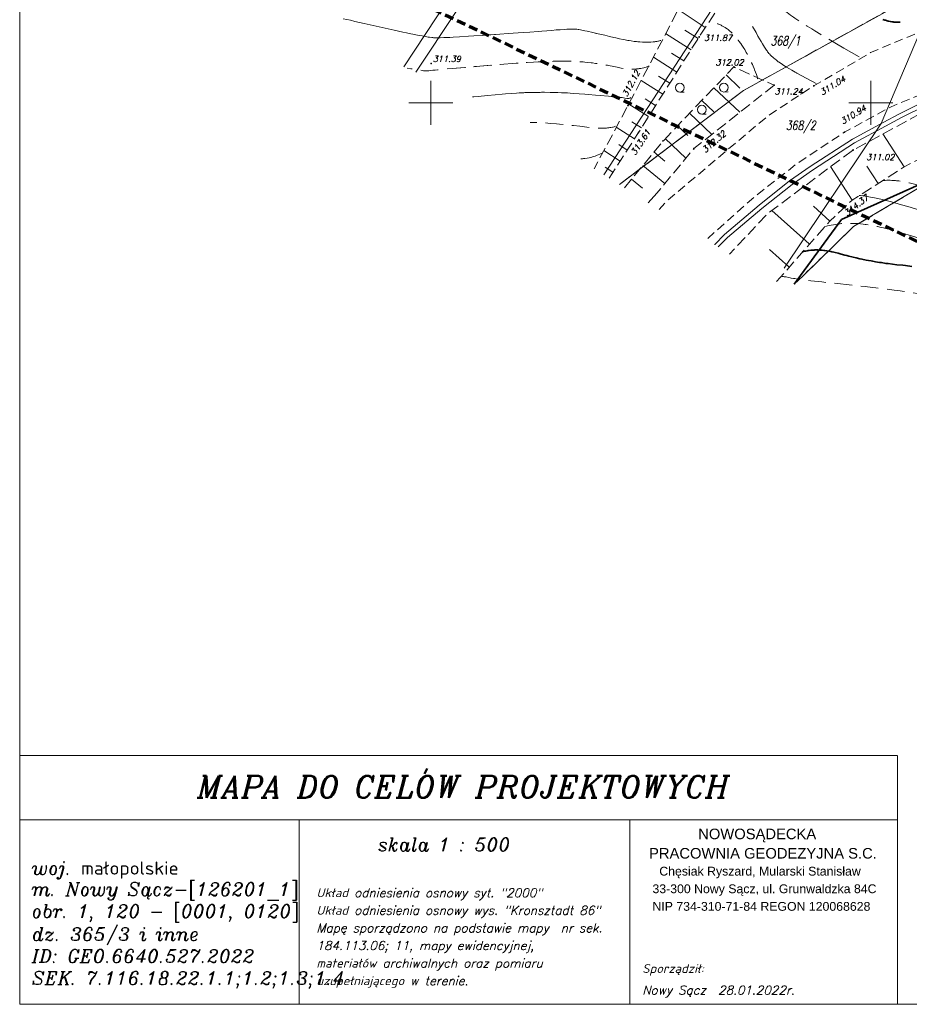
# Model space of a CAD drawing. Header units: metres. Extents: x 7477803 to 7478145, y 5500698 to 5500984.
# Tile 1 of 42: x 7477803 to 7477904, y 5500698 to 5500809. Entities that reach past the tile are written whole.
import ezdxf

# ---------------------------------------------------------------- set-up
doc = ezdxf.new("R2010")
doc.units = ezdxf.units.M
doc.header["$MEASUREMENT"] = 0
for name, pattern in [('EGBK02', [2, 1.5, -0.5]), ('l215_500', [2.5, 1.5, -0.4125, 0.175, -0.4125]), ('l217_500', [2, 1.5, -0.5]), ('l266_500', [1, 0.5, -0.5]), ('l424_500', [1.5, 1, -0.5]), ('l641_500', [1.5, 1, -0.5]), ('l812_500', [3, 2, -1]), ('l823_500', [1.75, 1.25, -0.5])]:
    doc.linetypes.add(name, pattern=pattern)
for name, color, linetype, lineweight in [('203-Punkt załamania granicy działki nie stabilizowany', 7, 'Continuous', 13), ('eWN', 7, 'Continuous', 18), ('gr_dzialki', 7, 'Continuous', 18), ('gr_klasy', 7, 'l217_500', 18), ('jezdnia', 7, 'l424_500', 18), ('nr_dzialki', 7, 'Continuous', 18), ('ogr_symb', 7, 'l901_500', 35), ('pkt_wys', 7, 'Continuous', 18), ('robocza11', 7, 'Continuous', 18), ('robocza49', 7, 'Continuous', 18), ('robocza50', 7, 'Continuous', 18), ('rowy', 7, 'l266_500', 18), ('skarp_wypel', 7, 'Continuous', 18), ('skarpa_gora', 7, 'l823_500', 18), ('warst_ciagla', 7, 'Continuous', 13), ('warst_pogrub', 7, 'Continuous', 35), ('warst_przeryw', 7, 'l812_500', 13), ('zakresy', 7, 'l215_500', 70), ('zielen', 7, 'Continuous', 18)]:
    doc.layers.add(name, color=color, linetype=linetype, lineweight=lineweight)
doc.styles.get("Standard").update_dxf_attribs({"font": 'txt.shx', "width": 0.75})
doc.styles.add('Style-Arial', font='arial.ttf')
doc.styles.add('Style-ITALIC_1250', font='ITALIC_1250.shx')
doc.linetypes.add('l901_500', pattern='A,3.75,[37,dgnlstyle-2015all.shx,S=0.002778,R=0,X=0,Y=0],3.75', length=7.5)

# ---------------------------------------------------------------- blocks, each defined once
blk = doc.blocks.new('203')
at = {"linetype": 'Continuous', "lineweight": 13}
h = blk.add_hatch(color=0, dxfattribs=at)
edge = h.paths.add_edge_path()
edge.add_arc((0, 0), 0.045, 0, 360)
blk = doc.blocks.new('801')
at = {"layer": 'pkt_wys', "linetype": 'Continuous', "lineweight": 18}
h = blk.add_hatch(color=7, dxfattribs=at)
edge = h.paths.add_edge_path()
edge.add_arc((0, 0), 0.045, 0, 360)
at = {"layer": 'pkt_wys', "color": 7, "linetype": 'Continuous', "lineweight": 18}
blk.add_circle((0, 0), 0.045, dxfattribs=at)
blk = doc.blocks.new('941_5')
at = {"layer": 'zielen', "color": 7, "linetype": 'Continuous', "lineweight": 18}
for p, q in [((-2.5, 0.46), (-2, 0.46)), ((2.5, 0.46), (3, 0.46)), ((0, -2.04), (0.5, -2.04))]:
    blk.add_line(p, q, dxfattribs=at)
for centre in [(-2.5, 0.96), (2.5, 0.96), (0, -1.54)]:
    blk.add_circle(centre, 0.5, dxfattribs=at)
blk = doc.blocks.new('801_3')
at = {"layer": 'pkt_wys', "linetype": 'Continuous', "lineweight": 18}
h = blk.add_hatch(color=8, dxfattribs=at)
edge = h.paths.add_edge_path()
edge.add_arc((0, 0), 0.045, 0, 360)
at = {"layer": 'pkt_wys', "color": 7, "linetype": 'Continuous', "lineweight": 18}
blk.add_circle((0, 0), 0.045, dxfattribs=at)

msp = doc.modelspace()

# ---------------------------------------------------------------- linework, layer by layer
at = {"layer": 'eWN', "color": 1, "linetype": 'Continuous', "lineweight": 18, "flags": 128}
msp.add_lwpolyline([(7477846.93, 5500804.11), (7477862.96, 5500828.42)], dxfattribs=at)
at = {"layer": 'gr_dzialki', "color": 96, "linetype": 'Continuous', "lineweight": 18, "flags": 128}
for points in [[(7477876.54, 5500846.03), (7477848.3, 5500803.51)], [(7477888.14, 5500820.17), (7477869.65, 5500791.84)], [(7477904.16, 5500811.76), (7477885.53, 5500801.41)], [(7477906.59, 5500810.42), (7477901.18, 5500797.68)], [(7477885.53, 5500801.41), (7477871.42, 5500790.72)], [(7477901.18, 5500797.68), (7477890.16, 5500781.24)], [(7477898.04, 5500785.95), (7477912.22, 5500794.37)], [(7477892.22, 5500780.29), (7477898.04, 5500785.95)]]:
    msp.add_lwpolyline(points, dxfattribs=at)
at = {"layer": 'gr_klasy', "color": 96, "linetype": 'EGBK02', "lineweight": 18, "flags": 128}
for points in [[(7477885.53, 5500801.41), (7477904.16, 5500811.76)], [(7477871.42, 5500790.72), (7477885.53, 5500801.41)], [(7477912.22, 5500794.37), (7477898.04, 5500785.95)], [(7477898.04, 5500785.95), (7477891.3, 5500779.39)]]:
    msp.add_lwpolyline(points, dxfattribs=at)
at = {"layer": 'jezdnia', "color": 7, "linetype": 'l424_500', "lineweight": 18, "flags": 128}
for points in [[(7477875.93, 5500787.88), (7477876.81, 5500788.85), (7477888.35, 5500798.57), (7477893.52, 5500801.94), (7477899.97, 5500805.72), (7477906.33, 5500808.39), (7477918.84, 5500813.14), (7477925.27, 5500814.53), (7477933.65, 5500815.5), (7477941.06, 5500815.88), (7477951.51, 5500815.69), (7477966.07, 5500814.88), (7477981.43, 5500813.92), (7477996.76, 5500812.56), (7478008.15, 5500811.84)], [(7478007.79, 5500804.44), (7477996.23, 5500805.27), (7477980.45, 5500806.76), (7477965.78, 5500808.08), (7477950.84, 5500809.09), (7477941.41, 5500809.31), (7477933.64, 5500808.88), (7477925.83, 5500807.98), (7477921.04, 5500806.84), (7477908.41, 5500802.11), (7477902.3, 5500799.56), (7477897.01, 5500796.68), (7477891.58, 5500793.08), (7477886.81, 5500789.37), (7477881.35, 5500784.5), (7477881.33, 5500784.47)]]:
    msp.add_lwpolyline(points, dxfattribs=at)
at = {"layer": 'ogr_symb', "color": 7, "linetype": 'l901_500', "lineweight": 35, "flags": 128}
msp.add_lwpolyline([(7477891.28, 5500779.39), (7477896.67, 5500786.74), (7477921.73, 5500797.99), (7477944.28, 5500798.31), (7477964.22, 5500797.62), (7478003.76, 5500796.28)], dxfattribs=at)
at = {"layer": 'robocza11', "color": 7, "linetype": 'Continuous', "lineweight": 18, "flags": 128}
msp.add_lwpolyline([(7478015, 5500697.57), (7478144.73, 5500697.57), (7478144.73, 5500983.57), (7477803.26, 5500983.57), (7477803.26, 5500697.57), (7478010.82, 5500697.57), (7478015, 5500697.57)], close=True, dxfattribs=at)
at = {"layer": 'robocza49', "color": 7, "linetype": 'Continuous', "lineweight": 13}
for p, q in [((7477850, 5500797.5), (7477850, 5500802.5)), ((7477900, 5500797.5), (7477900, 5500802.5)), ((7477847.5, 5500800), (7477852.5, 5500800)), ((7477897.5, 5500800), (7477902.5, 5500800))]:
    msp.add_line(p, q, dxfattribs=at)
at = {"layer": 'robocza50', "color": 7, "linetype": 'Continuous', "lineweight": 18}
for p, q in [((7477803.26, 5500718.53), (7477903.02, 5500718.53)), ((7477835.01, 5500697.57), (7477835.01, 5500718.53)), ((7477872.61, 5500697.57), (7477872.61, 5500718.53))]:
    msp.add_line(p, q, dxfattribs=at)
at = {"layer": 'robocza50', "color": 7, "linetype": 'Continuous', "lineweight": 18, "flags": 128}
for points in [[(7477903.02, 5500725.83), (7477803.26, 5500725.83)], [(7477903.02, 5500697.57), (7477903.02, 5500725.82)], [(7477803.26, 5500697.57), (7477903.26, 5500697.57)]]:
    msp.add_lwpolyline(points, dxfattribs=at)
at = {"layer": 'rowy', "color": 7, "linetype": 'Continuous', "lineweight": 18, "flags": 128}
for points in [[(7477882.66, 5500783.63), (7477883.71, 5500784.69), (7477887.62, 5500787.99), (7477891.07, 5500790.73), (7477893.37, 5500792.37), (7477898.16, 5500795.46), (7477901.65, 5500797.35), (7477903.48, 5500798.34), (7477908.95, 5500801.03), (7477910.4, 5500801.61), (7477915.99, 5500803.6), (7477918.75, 5500804.53), (7477921.01, 5500805.17), (7477923.39, 5500805.69), (7477925.59, 5500806), (7477928.52, 5500806.44), (7477933.01, 5500806.91), (7477936.11, 5500807.12), (7477938.45, 5500807.28), (7477947.55, 5500807.32), (7477950.61, 5500807.29), (7477969.48, 5500806.09), (7477989.15, 5500804.5), (7477997.16, 5500803.78)], [(7477882.23, 5500783.9), (7477882.26, 5500783.93), (7477883.37, 5500785.06), (7477887.3, 5500788.38), (7477890.77, 5500791.13), (7477893.09, 5500792.78), (7477897.9, 5500795.89), (7477901.41, 5500797.79), (7477903.25, 5500798.78), (7477908.75, 5500801.48)], [(7477874.7, 5500788.65), (7477875.68, 5500789.76)]]:
    msp.add_lwpolyline(points, dxfattribs=at)
at = {"layer": 'skarp_wypel', "color": 7, "linetype": 'Continuous', "lineweight": 18}
for p, q in [((7477881.18, 5500808.57), (7477878.1, 5500810.6)), ((7477879.56, 5500806.04), (7477876.67, 5500807.88)), ((7477880.36, 5500807.31), (7477878.87, 5500808.26)), ((7477878.75, 5500804.78), (7477877.36, 5500805.66)), ((7477877.95, 5500803.51), (7477875.28, 5500805.21)), ((7477883.55, 5500803.18), (7477885.11, 5500801.68)), ((7477876.34, 5500800.98), (7477873.88, 5500802.54)), ((7477877.14, 5500802.25), (7477875.86, 5500803.06)), ((7477882.17, 5500801.73), (7477885.09, 5500798.94)), ((7477874.73, 5500798.45), (7477872.48, 5500799.87)), ((7477875.54, 5500799.71), (7477874.36, 5500800.46)), ((7477880.79, 5500800.29), (7477882.15, 5500798.99)), ((7477879.4, 5500798.84), (7477881.92, 5500796.43)), ((7477873.93, 5500797.18), (7477872.85, 5500797.86)), ((7477873.12, 5500795.92), (7477871.07, 5500797.23)), ((7477878.02, 5500797.4), (7477879.18, 5500796.29)), ((7477903.77, 5500792.73), (7477901.36, 5500796.49)), ((7477876.64, 5500795.95), (7477878.97, 5500793.72)), ((7477871.5, 5500793.39), (7477869.65, 5500794.58)), ((7477872.31, 5500794.65), (7477871.34, 5500795.28)), ((7477875.34, 5500794.43), (7477876.59, 5500793.4)), ((7477870.69, 5500792.13), (7477869.81, 5500792.69)), ((7477874.07, 5500792.89), (7477876.57, 5500790.83)), ((7477897.87, 5500788.96), (7477895.43, 5500792.77)), ((7477900.82, 5500790.84), (7477899.55, 5500792.83)), ((7477872.8, 5500791.34), (7477874.03, 5500790.32)), ((7477893, 5500783.98), (7477888.75, 5500787.79)), ((7477895.34, 5500786.58), (7477893.47, 5500788.25)), ((7477890.66, 5500781.37), (7477888.47, 5500783.34))]:
    msp.add_line(p, q, dxfattribs=at)
at = {"layer": 'skarpa_gora', "color": 7, "linetype": 'l823_500', "lineweight": 18, "flags": 128}
for points in [[(7477896.35, 5500816.3), (7477887.58, 5500819.23), (7477880.09, 5500814.38), (7477872.4, 5500799.71), (7477868.56, 5500792.53)], [(7477870.26, 5500791.45), (7477873.6, 5500796.65), (7477880.48, 5500807.5), (7477885.37, 5500814.89), (7477889.54, 5500816.5), (7477896.35, 5500816.3)], [(7478007.75, 5500802.06), (7477980.62, 5500803.74), (7477949.55, 5500805.52), (7477933.98, 5500805.77), (7477921.17, 5500803.47), (7477908.38, 5500800.27), (7477897.98, 5500794.65), (7477888.33, 5500787.47), (7477883.93, 5500782.83)], [(7477871.99, 5500790.36), (7477876.38, 5500795.67), (7477884.43, 5500804.09), (7477889, 5500802.01)], [(7477889, 5500802.01), (7477879.89, 5500794.81), (7477875.68, 5500789.76)], [(7477889.28, 5500779.69), (7477895.34, 5500786.58), (7477897.87, 5500788.96), (7477903.77, 5500792.73), (7477909.97, 5500795.93), (7477913.21, 5500797.24), (7477923.56, 5500799.01), (7477930.43, 5500800.35), (7477933.87, 5500800.94), (7477937.37, 5500800.83), (7477947.86, 5500800.53), (7477951.31, 5500800.09), (7477958.09, 5500798.34), (7477959.92, 5500797.86), (7477975.4, 5500787.77), (7477983.17, 5500779.34)]]:
    msp.add_lwpolyline(points, dxfattribs=at)
at = {"layer": 'warst_ciagla', "color": 7, "linetype": 'Continuous', "lineweight": 13}
msp.add_line((7477891.59, 5500803.39), (7477893.79, 5500802.19), dxfattribs=at)
at = {"layer": 'warst_ciagla', "color": 7, "linetype": 'Continuous', "lineweight": 13, "flags": 128}
for points in [[(7477840.04, 5500809.55), (7477840.84, 5500809.39), (7477841.36, 5500809.27), (7477842.4, 5500809.04), (7477845.82, 5500808.27), (7477846.81, 5500808.05), (7477847.22, 5500807.96), (7477847.73, 5500807.86), (7477847.96, 5500807.81), (7477848.46, 5500807.71), (7477848.7, 5500807.66), (7477848.99, 5500807.61), (7477849.12, 5500807.58), (7477849.38, 5500807.54), (7477849.69, 5500807.49), (7477849.83, 5500807.47), (7477850.11, 5500807.43), (7477850.23, 5500807.42), (7477850.3, 5500807.41), (7477850.44, 5500807.4), (7477850.51, 5500807.4), (7477850.64, 5500807.39), (7477850.77, 5500807.39), (7477851.06, 5500807.4), (7477851.46, 5500807.42), (7477852.14, 5500807.45), (7477852.54, 5500807.47), (7477853.23, 5500807.51), (7477854.28, 5500807.58), (7477854.87, 5500807.62), (7477855.83, 5500807.68), (7477857.82, 5500807.82), (7477858.76, 5500807.88), (7477859.93, 5500807.96), (7477860.47, 5500808), (7477861.24, 5500808.06), (7477862.17, 5500808.13), (7477862.6, 5500808.16), (7477863.73, 5500808.25), (7477864.22, 5500808.29), (7477864.67, 5500808.32), (7477865.21, 5500808.35), (7477865.45, 5500808.37), (7477865.78, 5500808.38), (7477865.91, 5500808.38), (7477866.07, 5500808.38), (7477866.15, 5500808.38), (7477866.31, 5500808.38), (7477866.49, 5500808.38), (7477866.58, 5500808.37), (7477866.73, 5500808.35), (7477866.8, 5500808.34), (7477866.98, 5500808.31), (7477867.31, 5500808.25), (7477867.49, 5500808.21), (7477867.75, 5500808.16), (7477867.89, 5500808.13), (7477868.24, 5500808.05), (7477868.85, 5500807.91)], [(7477856.57, 5500807.73), (7477857.82, 5500807.82), (7477858.76, 5500807.88), (7477859.93, 5500807.96), (7477860.47, 5500808), (7477861.24, 5500808.06), (7477862.17, 5500808.13), (7477862.6, 5500808.16), (7477863.73, 5500808.25), (7477864.22, 5500808.29), (7477864.67, 5500808.32), (7477865.21, 5500808.35), (7477865.45, 5500808.37), (7477865.78, 5500808.38), (7477865.91, 5500808.38), (7477866.07, 5500808.38), (7477866.15, 5500808.38), (7477866.31, 5500808.38), (7477866.49, 5500808.38), (7477866.58, 5500808.37), (7477866.73, 5500808.35), (7477866.8, 5500808.34), (7477866.98, 5500808.31), (7477867.31, 5500808.25), (7477867.49, 5500808.21), (7477867.75, 5500808.16), (7477867.89, 5500808.13), (7477868.24, 5500808.05), (7477868.83, 5500807.91), (7477869.76, 5500807.69), (7477870.28, 5500807.56), (7477870.78, 5500807.44), (7477871.03, 5500807.38), (7477871.44, 5500807.29), (7477871.86, 5500807.2), (7477872.07, 5500807.16), (7477872.37, 5500807.1), (7477872.52, 5500807.08), (7477872.75, 5500807.04), (7477873.1, 5500807), (7477873.38, 5500806.97), (7477873.52, 5500806.95), (7477873.74, 5500806.94), (7477874.06, 5500806.92), (7477874.28, 5500806.91), (7477874.39, 5500806.91), (7477874.55, 5500806.91), (7477874.76, 5500806.91), (7477874.86, 5500806.91), (7477875.01, 5500806.92), (7477875.24, 5500806.94), (7477875.43, 5500806.96), (7477875.53, 5500806.97), (7477875.66, 5500806.99), (7477875.8, 5500807.02), (7477875.86, 5500807.03), (7477875.99, 5500807.06), (7477876.05, 5500807.08), (7477876.14, 5500807.11)], [(7477886.55, 5500808.69), (7477886.95, 5500807.99), (7477887.17, 5500807.6), (7477887.54, 5500806.97), (7477887.68, 5500806.72), (7477887.91, 5500806.35), (7477888.07, 5500806.1), (7477888.15, 5500805.98), (7477888.2, 5500805.92), (7477888.27, 5500805.82), (7477888.33, 5500805.75), (7477888.42, 5500805.63), (7477888.51, 5500805.53), (7477888.56, 5500805.48), (7477888.65, 5500805.38), (7477888.72, 5500805.32), (7477888.85, 5500805.19), (7477888.99, 5500805.08), (7477889.08, 5500805), (7477889.26, 5500804.86), (7477889.48, 5500804.69), (7477889.58, 5500804.62), (7477889.72, 5500804.52), (7477889.79, 5500804.47), (7477889.96, 5500804.36), (7477890.22, 5500804.19), (7477890.4, 5500804.08), (7477890.76, 5500803.87), (7477891.03, 5500803.71), (7477891.39, 5500803.51), (7477891.56, 5500803.41), (7477891.59, 5500803.39)], [(7477872.71, 5500800.6), (7477872.63, 5500800.56), (7477872.58, 5500800.55), (7477872.55, 5500800.54), (7477872.49, 5500800.52), (7477872.44, 5500800.52), (7477872.41, 5500800.52), (7477872.35, 5500800.52), (7477872.25, 5500800.52), (7477872.04, 5500800.56), (7477871.72, 5500800.6), (7477871.45, 5500800.63), (7477870.8, 5500800.7), (7477870.2, 5500800.76), (7477869.24, 5500800.84), (7477868.69, 5500800.89), (7477867.9, 5500800.96), (7477867.48, 5500801), (7477866.83, 5500801.05), (7477866.17, 5500801.09), (7477865.84, 5500801.11), (7477865.51, 5500801.13), (7477865.07, 5500801.15), (7477864.85, 5500801.16), (7477864.41, 5500801.18), (7477863.83, 5500801.19), (7477863.54, 5500801.2), (7477862.9, 5500801.21), (7477862.58, 5500801.21), (7477862.15, 5500801.2), (7477861.94, 5500801.2), (7477861.51, 5500801.19), (7477860.95, 5500801.18), (7477860.66, 5500801.17), (7477860.03, 5500801.14), (7477859.72, 5500801.12), (7477859.1, 5500801.08), (7477858.48, 5500801.03), (7477858.08, 5500801), (7477857.29, 5500800.93), (7477856.44, 5500800.85), (7477855.37, 5500800.75), (7477854.86, 5500800.7), (7477854.72, 5500800.68)], [(7477862.4, 5500801.2), (7477862.14, 5500801.2), (7477861.78, 5500801.2), (7477861.61, 5500801.19), (7477861.26, 5500801.19), (7477860.79, 5500801.17), (7477860.56, 5500801.16), (7477860.03, 5500801.14), (7477859.72, 5500801.12), (7477859.1, 5500801.08), (7477858.48, 5500801.03), (7477858.08, 5500801), (7477857.29, 5500800.93), (7477856.44, 5500800.85), (7477855.37, 5500800.75), (7477854.86, 5500800.7), (7477854.72, 5500800.68)], [(7477869.45, 5500794.29), (7477869.36, 5500794.25), (7477869.19, 5500794.17), (7477869.01, 5500794.09), (7477868.89, 5500794.05), (7477868.82, 5500794.02), (7477868.66, 5500793.96), (7477868.48, 5500793.91), (7477868.36, 5500793.87), (7477868.27, 5500793.85), (7477868.11, 5500793.81), (7477867.99, 5500793.78), (7477867.75, 5500793.74), (7477867.5, 5500793.7), (7477867.34, 5500793.67), (7477867.23, 5500793.66), (7477867.02, 5500793.64)], [(7477905.56, 5500787.83), (7477904.21, 5500788.23), (7477903.49, 5500788.43), (7477902.74, 5500788.64), (7477902.35, 5500788.75), (7477901.9, 5500788.87), (7477901.66, 5500788.92), (7477901.31, 5500789.01), (7477900.96, 5500789.09), (7477900.78, 5500789.13), (7477900.41, 5500789.21), (7477900.23, 5500789.25), (7477899.95, 5500789.3), (7477899.58, 5500789.36), (7477899.39, 5500789.39), (7477899.1, 5500789.43), (7477898.82, 5500789.47), (7477898.67, 5500789.49)]]:
    msp.add_lwpolyline(points, dxfattribs=at)
at = {"layer": 'warst_pogrub', "color": 7, "linetype": 'Continuous', "lineweight": 35, "flags": 128}
for points in [[(7477901.38, 5500809.47), (7477901.59, 5500809.41), (7477901.67, 5500809.39), (7477901.79, 5500809.35), (7477901.85, 5500809.34), (7477901.97, 5500809.31), (7477902.06, 5500809.29), (7477902.18, 5500809.26), (7477902.24, 5500809.25), (7477902.37, 5500809.22), (7477902.54, 5500809.2), (7477902.62, 5500809.19), (7477902.78, 5500809.18), (7477902.85, 5500809.17), (7477902.94, 5500809.17), (7477902.99, 5500809.17), (7477903.08, 5500809.17), (7477903.16, 5500809.17), (7477903.25, 5500809.18), (7477903.29, 5500809.18), (7477903.34, 5500809.19)], [(7477892.19, 5500783.08), (7477892.3, 5500783.11), (7477892.37, 5500783.12), (7477892.52, 5500783.16), (7477892.6, 5500783.17), (7477892.75, 5500783.2), (7477892.89, 5500783.23), (7477892.99, 5500783.24), (7477893.18, 5500783.26), (7477893.4, 5500783.28), (7477893.54, 5500783.28), (7477893.63, 5500783.29), (7477893.82, 5500783.29), (7477893.95, 5500783.29), (7477894.04, 5500783.28), (7477894.22, 5500783.27), (7477894.31, 5500783.27), (7477894.48, 5500783.25), (7477894.66, 5500783.23), (7477894.77, 5500783.22), (7477894.99, 5500783.19), (7477895.27, 5500783.14), (7477895.44, 5500783.11), (7477895.56, 5500783.08), (7477895.79, 5500783.03), (7477895.96, 5500782.99), (7477896.3, 5500782.91), (7477896.62, 5500782.82), (7477897.05, 5500782.71), (7477897.27, 5500782.65), (7477897.51, 5500782.59), (7477897.84, 5500782.51), (7477898, 5500782.47), (7477898.32, 5500782.39), (7477898.76, 5500782.29), (7477898.98, 5500782.25), (7477899.47, 5500782.14), (7477899.72, 5500782.1), (7477900.05, 5500782.04), (7477900.21, 5500782.01), (7477900.54, 5500781.95), (7477900.99, 5500781.88), (7477901.21, 5500781.85), (7477901.71, 5500781.77), (7477901.96, 5500781.74), (7477902.47, 5500781.68), (7477902.97, 5500781.62), (7477903.63, 5500781.55), (7477903.95, 5500781.51), (7477904.67, 5500781.43)]]:
    msp.add_lwpolyline(points, dxfattribs=at)
at = {"layer": 'warst_przeryw', "color": 7, "linetype": 'l812_500', "lineweight": 13}
msp.add_line((7477896.94, 5500806.21), (7477898.86, 5500805.15), dxfattribs=at)
at = {"layer": 'warst_przeryw', "color": 7, "linetype": 'l812_500', "lineweight": 13, "flags": 128}
for points in [[(7477896.94, 5500806.21), (7477896.08, 5500806.73), (7477894.31, 5500807.79), (7477893.64, 5500808.19), (7477893.29, 5500808.41), (7477892.76, 5500808.74), (7477892.22, 5500809.07), (7477891.96, 5500809.24), (7477891.7, 5500809.41), (7477891.37, 5500809.63), (7477891.2, 5500809.75), (7477890.88, 5500809.97), (7477890.47, 5500810.26), (7477890.27, 5500810.41), (7477890.12, 5500810.52), (7477889.93, 5500810.66), (7477889.83, 5500810.74), (7477889.62, 5500810.9), (7477889.35, 5500811.11), (7477889.22, 5500811.22), (7477888.96, 5500811.44), (7477888.85, 5500811.53), (7477888.7, 5500811.66), (7477888.63, 5500811.72), (7477888.48, 5500811.86), (7477888.36, 5500811.96), (7477888.21, 5500812.1), (7477888.14, 5500812.17), (7477887.97, 5500812.33), (7477887.87, 5500812.44), (7477887.66, 5500812.64), (7477887.37, 5500812.95), (7477887.17, 5500813.16), (7477886.79, 5500813.57), (7477886.23, 5500814.17), (7477885.96, 5500814.46), (7477885.71, 5500814.72), (7477885.59, 5500814.84)], [(7477887.14, 5500802.73), (7477887.13, 5500802.77), (7477887.12, 5500802.84), (7477887.09, 5500802.93), (7477887.07, 5500802.99), (7477887.03, 5500803.13), (7477886.99, 5500803.25), (7477886.9, 5500803.5), (7477886.79, 5500803.78), (7477886.74, 5500803.9), (7477886.63, 5500804.16), (7477886.55, 5500804.35), (7477886.45, 5500804.56), (7477886.39, 5500804.7), (7477886.26, 5500804.96), (7477886.19, 5500805.09), (7477886.06, 5500805.35), (7477885.93, 5500805.59), (7477885.84, 5500805.75), (7477885.66, 5500806.06), (7477885.55, 5500806.23), (7477885.42, 5500806.44), (7477885.35, 5500806.55), (7477885.21, 5500806.75), (7477885.15, 5500806.83), (7477885.07, 5500806.95), (7477885.03, 5500807), (7477884.93, 5500807.13), (7477884.86, 5500807.22), (7477884.77, 5500807.33), (7477884.73, 5500807.39), (7477884.62, 5500807.51), (7477884.48, 5500807.67), (7477884.41, 5500807.75), (7477884.27, 5500807.89), (7477884.21, 5500807.95), (7477884.12, 5500808.03), (7477884.08, 5500808.07), (7477883.99, 5500808.16), (7477883.91, 5500808.22), (7477883.82, 5500808.3), (7477883.77, 5500808.33), (7477883.66, 5500808.41), (7477883.59, 5500808.47), (7477883.45, 5500808.56), (7477883.37, 5500808.61), (7477883.23, 5500808.7), (7477883.07, 5500808.78), (7477882.97, 5500808.83), (7477882.9, 5500808.87), (7477882.76, 5500808.93), (7477882.61, 5500809), (7477882.54, 5500809.03), (7477882.43, 5500809.07), (7477882.27, 5500809.12), (7477882.16, 5500809.16), (7477882.11, 5500809.17), (7477882.03, 5500809.19), (7477881.93, 5500809.21), (7477881.89, 5500809.22), (7477881.82, 5500809.22), (7477881.76, 5500809.23), (7477881.73, 5500809.23)], [(7477865.8, 5500804.74), (7477865.56, 5500804.74), (7477865.22, 5500804.75), (7477865.05, 5500804.75), (7477864.69, 5500804.74), (7477864.17, 5500804.74), (7477863.91, 5500804.73), (7477863.27, 5500804.71), (7477862.92, 5500804.7), (7477862.43, 5500804.68), (7477862.18, 5500804.66), (7477861.66, 5500804.64), (7477860.94, 5500804.59), (7477860.56, 5500804.57), (7477859.69, 5500804.51), (7477859.23, 5500804.48), (7477858.3, 5500804.41), (7477857.36, 5500804.33), (7477855.56, 5500804.18), (7477852.46, 5500803.92), (7477851.73, 5500803.86), (7477851, 5500803.79), (7477850.75, 5500803.77), (7477850.48, 5500803.74), (7477850.21, 5500803.71), (7477849.96, 5500803.68), (7477849.77, 5500803.66), (7477849.62, 5500803.65), (7477849.46, 5500803.64), (7477849.27, 5500803.65), (7477849.15, 5500803.66), (7477849.04, 5500803.68), (7477848.74, 5500803.72), (7477848.37, 5500803.78), (7477847.7, 5500803.89), (7477847.28, 5500803.96)], [(7477874.8, 5500804.21), (7477874.76, 5500804.19), (7477874.66, 5500804.15), (7477874.55, 5500804.11), (7477874.47, 5500804.08), (7477874.3, 5500804.03), (7477874.2, 5500804), (7477874.01, 5500803.96), (7477873.87, 5500803.93), (7477873.68, 5500803.9), (7477873.58, 5500803.89), (7477873.37, 5500803.86), (7477873.15, 5500803.84), (7477873.04, 5500803.84), (7477872.89, 5500803.83), (7477872.81, 5500803.83), (7477872.66, 5500803.83), (7477872.52, 5500803.84), (7477872.43, 5500803.84), (7477872.25, 5500803.86), (7477872.12, 5500803.87), (7477872.03, 5500803.88), (7477871.86, 5500803.91), (7477871.62, 5500803.96), (7477871.15, 5500804.06), (7477870.97, 5500804.1), (7477870.73, 5500804.15), (7477870.61, 5500804.18), (7477870.37, 5500804.22), (7477870.05, 5500804.28), (7477869.89, 5500804.31), (7477869.52, 5500804.37), (7477869.34, 5500804.4), (7477869.09, 5500804.44), (7477868.97, 5500804.46), (7477868.72, 5500804.49), (7477868.38, 5500804.54), (7477868.22, 5500804.56), (7477867.84, 5500804.6), (7477867.49, 5500804.64), (7477867.32, 5500804.66), (7477867.05, 5500804.68), (7477866.63, 5500804.71), (7477866.34, 5500804.72), (7477866.18, 5500804.73), (7477865.94, 5500804.74), (7477865.69, 5500804.74), (7477865.34, 5500804.75), (7477865.16, 5500804.75), (7477864.77, 5500804.75), (7477864.23, 5500804.74), (7477863.95, 5500804.73), (7477863.27, 5500804.71), (7477862.92, 5500804.7), (7477862.43, 5500804.68), (7477862.18, 5500804.66), (7477861.66, 5500804.64), (7477860.94, 5500804.59), (7477860.56, 5500804.57), (7477859.69, 5500804.51), (7477859.23, 5500804.48), (7477858.3, 5500804.41), (7477857.36, 5500804.33), (7477855.56, 5500804.18), (7477852.85, 5500803.95)], [(7477870.97, 5500797.35), (7477870.92, 5500797.33), (7477870.81, 5500797.29), (7477870.7, 5500797.26), (7477870.62, 5500797.24), (7477870.45, 5500797.21), (7477870.32, 5500797.19), (7477870.23, 5500797.18), (7477870.06, 5500797.16), (7477869.96, 5500797.15), (7477869.78, 5500797.14), (7477869.59, 5500797.13), (7477869.47, 5500797.13), (7477869.22, 5500797.13), (7477869.02, 5500797.14), (7477868.88, 5500797.15), (7477868.61, 5500797.16), (7477868.48, 5500797.17), (7477868.23, 5500797.2), (7477867.97, 5500797.22), (7477867.47, 5500797.28), (7477866.92, 5500797.35), (7477866.19, 5500797.43), (7477865.83, 5500797.46), (7477865.3, 5500797.52), (7477864.61, 5500797.59), (7477864.27, 5500797.62), (7477863.6, 5500797.68), (7477863.27, 5500797.7), (7477862.79, 5500797.74), (7477862.32, 5500797.76), (7477862.12, 5500797.77), (7477861.85, 5500797.78), (7477861.72, 5500797.79), (7477861.44, 5500797.79), (7477861.29, 5500797.79)], [(7477901.32, 5500791.18), (7477901.42, 5500791.19), (7477901.61, 5500791.2), (7477901.81, 5500791.21), (7477901.94, 5500791.21), (7477902.2, 5500791.21), (7477902.4, 5500791.2), (7477902.53, 5500791.19), (7477902.79, 5500791.17), (7477902.92, 5500791.16), (7477903.18, 5500791.13), (7477903.43, 5500791.09), (7477903.59, 5500791.07), (7477903.91, 5500791.01), (7477904.17, 5500790.96), (7477904.34, 5500790.93), (7477904.66, 5500790.85), (7477904.82, 5500790.81), (7477905.12, 5500790.73), (7477905.98, 5500790.5), (7477906.19, 5500790.44), (7477906.46, 5500790.37), (7477906.6, 5500790.34), (7477906.86, 5500790.27), (7477907.21, 5500790.19), (7477907.38, 5500790.15), (7477907.76, 5500790.07), (7477907.95, 5500790.03), (7477908.2, 5500789.99), (7477908.32, 5500789.96), (7477908.56, 5500789.92), (7477908.87, 5500789.87), (7477909.02, 5500789.85), (7477909.36, 5500789.8), (7477909.53, 5500789.78), (7477909.85, 5500789.74), (7477910.51, 5500789.68), (7477910.86, 5500789.64), (7477911.03, 5500789.62), (7477911.28, 5500789.59), (7477911.4, 5500789.57), (7477911.66, 5500789.54), (7477912.01, 5500789.49), (7477912.19, 5500789.46), (7477912.6, 5500789.4), (7477913.26, 5500789.29), (7477913.56, 5500789.24), (7477913.98, 5500789.17), (7477914.19, 5500789.13), (7477914.68, 5500789.04), (7477915.36, 5500788.91), (7477915.71, 5500788.84), (7477916.22, 5500788.73), (7477916.98, 5500788.57), (7477917.23, 5500788.52), (7477917.55, 5500788.44), (7477917.71, 5500788.41), (7477918.02, 5500788.33), (7477918.42, 5500788.24), (7477918.61, 5500788.19), (7477919.03, 5500788.08), (7477919.24, 5500788.02), (7477919.51, 5500787.95), (7477919.64, 5500787.91), (7477919.89, 5500787.84), (7477920.22, 5500787.74), (7477920.38, 5500787.69), (7477920.72, 5500787.58), (7477920.89, 5500787.53), (7477921.21, 5500787.41), (7477921.52, 5500787.3), (7477921.73, 5500787.22), (7477922.17, 5500787.05), (7477922.7, 5500786.85), (7477923.48, 5500786.54), (7477923.9, 5500786.37), (7477924.57, 5500786.11), (7477925.53, 5500785.73), (7477926.04, 5500785.52), (7477928.47, 5500784.54), (7477929.26, 5500784.22), (7477930.26, 5500783.83), (7477930.74, 5500783.64), (7477931.43, 5500783.37), (7477932.3, 5500783.03), (7477932.71, 5500782.87), (7477933.89, 5500782.42), (7477934.47, 5500782.19), (7477935.06, 5500781.95), (7477935.33, 5500781.84), (7477935.69, 5500781.69), (7477935.88, 5500781.61), (7477936.29, 5500781.44), (7477936.93, 5500781.16), (7477937.22, 5500781.03), (7477937.6, 5500780.86), (7477937.8, 5500780.77), (7477938.25, 5500780.57), (7477938.92, 5500780.26), (7477939.37, 5500780.05), (7477940.24, 5500779.64), (7477940.83, 5500779.36), (7477941.54, 5500779.01), (7477941.86, 5500778.85), (7477942.3, 5500778.63), (7477942.48, 5500778.54), (7477942.7, 5500778.42), (7477942.81, 5500778.37), (7477943.03, 5500778.25), (7477943.32, 5500778.09), (7477943.94, 5500777.73), (7477944.35, 5500777.5), (7477945.03, 5500777.12), (7477945.43, 5500776.9), (7477946.48, 5500776.31)], [(7477894.74, 5500785.94), (7477894.95, 5500785.99), (7477895.08, 5500786.02), (7477895.35, 5500786.09), (7477895.48, 5500786.11), (7477895.74, 5500786.16), (7477896, 5500786.2), (7477896.18, 5500786.23), (7477896.29, 5500786.24), (7477896.52, 5500786.27), (7477896.65, 5500786.28), (7477896.9, 5500786.3), (7477897.15, 5500786.31), (7477897.32, 5500786.31), (7477897.43, 5500786.31), (7477897.64, 5500786.32), (7477897.89, 5500786.31), (7477898.05, 5500786.31), (7477898.37, 5500786.29), (7477898.52, 5500786.28), (7477898.84, 5500786.25), (7477899.14, 5500786.22), (7477899.34, 5500786.19), (7477899.48, 5500786.17), (7477899.74, 5500786.13), (7477899.9, 5500786.11), (7477900.23, 5500786.05), (7477900.54, 5500785.99), (7477900.75, 5500785.95), (7477901.16, 5500785.86), (7477901.45, 5500785.79), (7477901.65, 5500785.74), (7477902.03, 5500785.65), (7477902.21, 5500785.6), (7477902.58, 5500785.5), (7477902.93, 5500785.4), (7477903.6, 5500785.2), (7477904.63, 5500784.9), (7477905.81, 5500784.56), (7477906.32, 5500784.42), (7477906.97, 5500784.24), (7477907.22, 5500784.18), (7477907.52, 5500784.1), (7477907.65, 5500784.07), (7477907.91, 5500784.01), (7477908.02, 5500783.98), (7477908.2, 5500783.95), (7477908.34, 5500783.93), (7477908.42, 5500783.91), (7477908.56, 5500783.9), (7477908.71, 5500783.88), (7477908.9, 5500783.86), (7477908.99, 5500783.84), (7477909.12, 5500783.83), (7477909.29, 5500783.8), (7477909.37, 5500783.79), (7477909.62, 5500783.74), (7477909.79, 5500783.71), (7477910.6, 5500783.55), (7477911.9, 5500783.28), (7477913.64, 5500782.92), (7477915.67, 5500782.5), (7477917.94, 5500782.04), (7477920.29, 5500781.56), (7477920.96, 5500781.43), (7477921.72, 5500781.27), (7477922.04, 5500781.2), (7477922.46, 5500781.11), (7477922.87, 5500781.01), (7477923.03, 5500780.98), (7477923.19, 5500780.93), (7477923.26, 5500780.91), (7477923.38, 5500780.87), (7477923.65, 5500780.76), (7477923.99, 5500780.62), (7477924.32, 5500780.49), (7477924.61, 5500780.38), (7477926.22, 5500779.76)], [(7477921.34, 5500774.59), (7477920.67, 5500774.82), (7477919.84, 5500775.11), (7477919.45, 5500775.25), (7477919.22, 5500775.33), (7477918.91, 5500775.43), (7477918.76, 5500775.48), (7477918.46, 5500775.58), (7477918.06, 5500775.7), (7477917.87, 5500775.76), (7477917.43, 5500775.89), (7477917.22, 5500775.96), (7477916.94, 5500776.04), (7477916.8, 5500776.08), (7477916.52, 5500776.15), (7477916.16, 5500776.25), (7477915.98, 5500776.29), (7477915.59, 5500776.39), (7477915.39, 5500776.44), (7477915.01, 5500776.52), (7477914.62, 5500776.61), (7477913.82, 5500776.77), (7477913.17, 5500776.9), (7477912.23, 5500777.09), (7477911.74, 5500777.18), (7477910.95, 5500777.33), (7477909.84, 5500777.55), (7477909.25, 5500777.66), (7477908.01, 5500777.89), (7477907.36, 5500778), (7477906.69, 5500778.12), (7477906.35, 5500778.18), (7477906, 5500778.23), (7477905.53, 5500778.31), (7477905.29, 5500778.35), (7477904.81, 5500778.42), (7477904.15, 5500778.52), (7477903.82, 5500778.57), (7477903.05, 5500778.67), (7477902.66, 5500778.73), (7477902.13, 5500778.8), (7477901.86, 5500778.83), (7477901.32, 5500778.9), (7477900.58, 5500778.99), (7477900.2, 5500779.03), (7477899.35, 5500779.13), (7477898.03, 5500779.28), (7477895.51, 5500779.54), (7477894.42, 5500779.66), (7477893.16, 5500779.8), (7477892.62, 5500779.87), (7477891.93, 5500779.96), (7477891.66, 5500779.99), (7477891.35, 5500780.04), (7477891.21, 5500780.06), (7477890.94, 5500780.1), (7477890.83, 5500780.12), (7477890.64, 5500780.16), (7477890.36, 5500780.22), (7477890.24, 5500780.24), (7477890.13, 5500780.25), (7477890.08, 5500780.26), (7477889.99, 5500780.26), (7477889.91, 5500780.26), (7477889.87, 5500780.26), (7477889.79, 5500780.25), (7477889.75, 5500780.25), (7477889.7, 5500780.23)]]:
    msp.add_lwpolyline(points, dxfattribs=at)
at = {"layer": 'zakresy', "color": 8, "linetype": 'l641_500', "lineweight": 70, "flags": 128}
msp.add_lwpolyline([(7477995.06, 5500962.35), (7477983.95, 5500968.08), (7477970.78, 5500968.61), (7477936.09, 5500958.17), (7477930.51, 5500954.34), (7477914.3, 5500958.58), (7477904.32, 5500957.41), (7477897.27, 5500950.87), (7477811.42, 5500829.34), (7477936, 5500769.49), (7478008.98, 5500726.58), (7478019.4, 5500721.78), (7478037.95, 5500734.97), (7478039.49, 5500755.09), (7478043.98, 5500765.71), (7478067.54, 5500795.07), (7478092.11, 5500820.25), (7478076.16, 5500837.99), (7478068.11, 5500851.15), (7478061.42, 5500873.3), (7478054.13, 5500876.37), (7478039.67, 5500897.64), (7478026.36, 5500915.23), (7478015.05, 5500927.73), (7477995.06, 5500962.35)], close=True, dxfattribs=at)

# ---------------------------------------------------------------- block references
at = {"layer": '203-Punkt załamania granicy działki nie stabilizowany', "color": 7, "linetype": 'Continuous', "lineweight": 18}
for p in [(7477885.53, 5500801.41), (7477901.18, 5500797.68), (7477898.04, 5500785.95)]:
    msp.add_blockref('203', p, dxfattribs=at)
at = {"layer": 'pkt_wys', "color": 7, "linetype": 'Continuous', "lineweight": 18, "rotation": 0.06261750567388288}
for name, p in [('801', (7477880.48, 5500807.5)), ('801_3', (7477850.03, 5500804.47)), ('801', (7477884.43, 5500804.09)), ('801', (7477889, 5500802.01)), ('801', (7477893.52, 5500801.94)), ('801', (7477872.4, 5500799.71)), ('801', (7477873.6, 5500796.65)), ('801', (7477897.01, 5500796.68)), ('801', (7477876.38, 5500795.67)), ('801', (7477879.89, 5500794.81)), ('801', (7477897.98, 5500794.65)), ('801', (7477896.92, 5500788.34))]:
    msp.add_blockref(name, p, dxfattribs=at)
at = {"layer": 'zielen', "color": 7, "linetype": 'Continuous', "lineweight": 18, "rotation": 0.06261750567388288}
msp.add_blockref('941_5', (7477880.79, 5500800.78), dxfattribs=at)

# ---------------------------------------------------------------- texts
at = {"layer": 'nr_dzialki', "color": 96, "linetype": 'Continuous', "lineweight": 18, "char_height": 1.04, "attachment_point": 7, "line_spacing_factor": 0.6}
for s, insert in [('\\FITALIC_1250;368/1', (7477888.6, 5500806.19)), ('\\FITALIC_1250;368/2', (7477890.33, 5500796.58))]:
    msp.add_mtext(s, dxfattribs=dict(at, insert=insert))
at = {"layer": 'pkt_wys', "color": 7, "linetype": 'Continuous', "lineweight": 18, "style": 'Style-ITALIC_1250'}
for s, rotation, p in [('311.87', 0.0626, (7477881.03, 5500807.06)), ('311.39', 0.0626, (7477850.2, 5500804.66)), ('312.02', 0.0626, (7477882.34, 5500804.27)), ('312.12', 61.6366, (7477872.28, 5500800.63)), ('311.04', 31.764, (7477894.46, 5500800.84)), ('311.24', 0.0626, (7477889.05, 5500800.97)), ('310.94', 31.5974, (7477896.81, 5500797.54)), ('313.61', 56.6641, (7477873.23, 5500793.98)), ('312.32', 40.9444, (7477881.17, 5500794.27)), ('311.02', 0.0626, (7477899.47, 5500793.5)), ('314.37', 38.6979, (7477897.3, 5500787.08))]:
    msp.add_text(s, height=0.68, rotation=rotation, dxfattribs=at).set_placement(p)
at = {"layer": 'robocza50', "color": 7, "linetype": 'Continuous', "lineweight": 35, "style": 'Style-ITALIC_1250'}
msp.add_text('MAPA DO CELÓW PROJEKTOWYCH', height=2.5, dxfattribs=at).set_placement((7477823.43, 5500721.03))
at = {"layer": 'robocza50', "color": 7, "linetype": 'Continuous', "lineweight": 25, "style": 'Style-ITALIC_1250'}
for s, p in [('skala 1 : 500', (7477843.98, 5500714.97)), ('woj. małopolskie', (7477804.63, 5500712.3)), ('SEK. 7.116.18.22.1.1;1.2;1.3;1.4', (7477804.63, 5500699.8))]:
    msp.add_text(s, height=1.5, dxfattribs=at).set_placement(p)
for s, p in [('m. Nowy Sącz-[126201_1]', (7477804.62, 5500709.9)), ('obr. 1, 120 - [0001, 0120]', (7477804.62, 5500707.4)), ('dz. 365/3 i inne', (7477804.63, 5500704.8)), ('ID: GEO.6640.527.2022', (7477804.63, 5500702.3))]:
    msp.add_text(s, height=1.5, rotation=359.9961, dxfattribs=at).set_placement(p)
at = {"layer": 'robocza50', "color": 7, "linetype": 'Continuous', "lineweight": 18, "style": 'Style-ITALIC_1250'}
for s, p in [('Sporządził:', (7477874.02, 5500701.13)), ('Nowy Sącz  28.01.2022r.', (7477874.02, 5500698.68))]:
    msp.add_text(s, height=1, dxfattribs=at).set_placement(p)
at = {"layer": 'robocza50', "color": 7, "linetype": 'Continuous', "lineweight": 50, "insert": (7477874.79, 5500714.11), "char_height": 1.2, "attachment_point": 7, "line_spacing_factor": 1.1, "style": 'Style-Arial'}
msp.add_mtext('            NOWOSĄDECKA\\PPRACOWNIA GEODEZYJNA S.C.', dxfattribs=at)
at = {"layer": 'robocza50', "color": 7, "linetype": 'Continuous', "lineweight": 35, "insert": (7477874.79, 5500708.18), "char_height": 1, "attachment_point": 7, "line_spacing_factor": 1.2, "style": 'Style-Arial'}
msp.add_mtext('   Chęsiak Ryszard, Mularski Stanisław\\P 33-300 Nowy Sącz, ul. Grunwaldzka 84C\\P NIP 734-310-71-84 REGON 120068628', dxfattribs=at)
at = {"layer": 'robocza50', "color": 7, "linetype": 'Continuous', "lineweight": 18, "insert": (7477836.99, 5500699.44), "char_height": 1, "attachment_point": 7, "line_spacing_factor": 1.2, "style": 'Style-ITALIC_1250'}
msp.add_mtext('Układ odniesienia osnowy syt. "2000"\\PUkład odniesienia osnowy wys. "Kronsztadt 86"\\PMapę sporządzono na podstawie mapy  nr sek.\\P184.113.06; 11, mapy ewidencyjnej, \\Pmateriałów archiwalnych oraz pomiaru\\Puzupełniającego w terenie.', dxfattribs=at)

doc.saveas('drawing.dxf')
